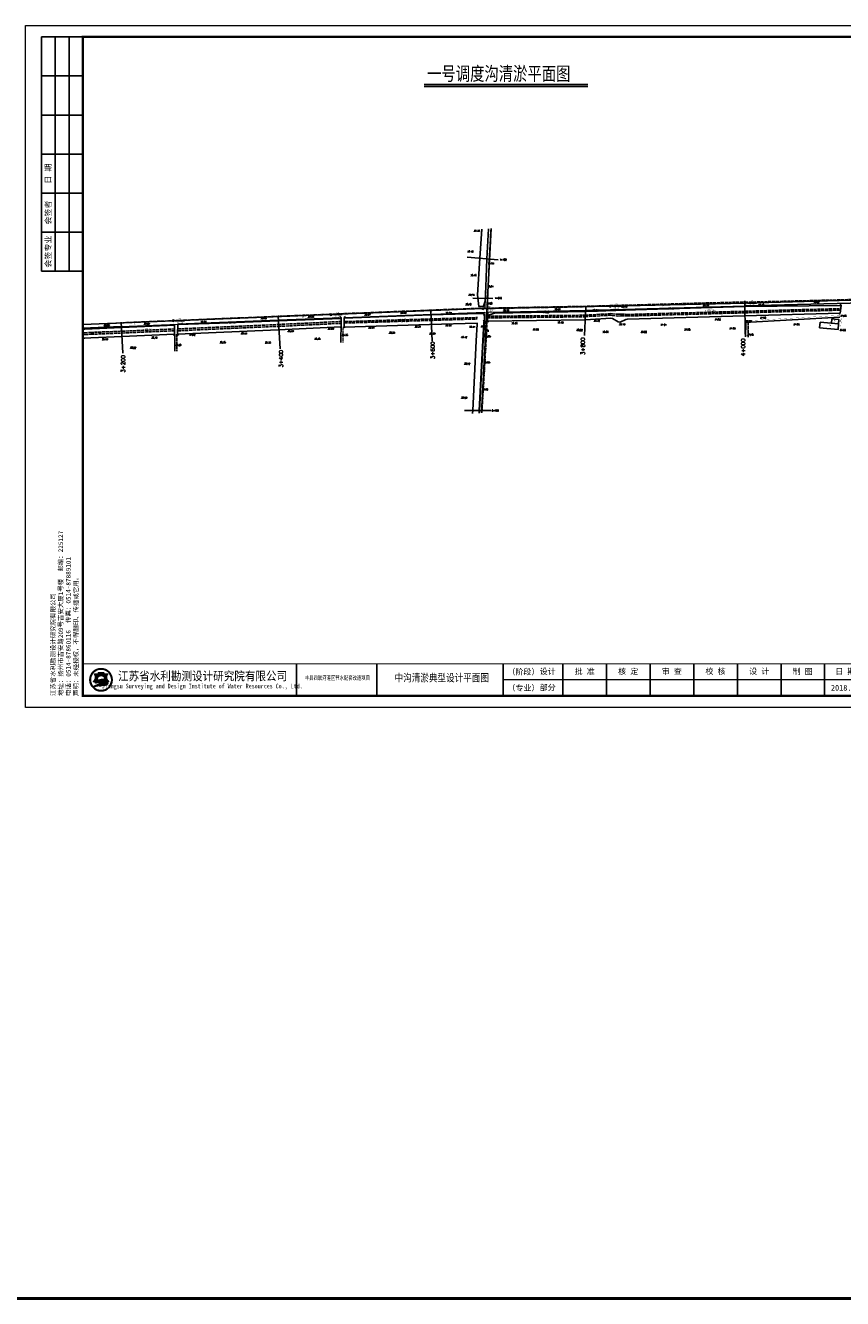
# Model space of a CAD drawing. Header units: millimetres. Extents: x -1851 to 142262423, y -629789 to 22327943.
# Tile 11 of 69: x 13736 to 14803, y 1946 to 3610. Entities that reach past the tile are written whole.
import ezdxf
from ezdxf.enums import TextEntityAlignment as Align

# ---------------------------------------------------------------- set-up
doc = ezdxf.new("R2010")
doc.units = ezdxf.units.MM
doc.linetypes.add('4332', pattern=[5, 4, -1])
doc.linetypes.add('X3', pattern=[5, 4, -1])
for name, color, linetype in [('CYdl', 7, 'Continuous'), ('DIMTEX', 7, 'Continuous'), ('DLSS', 7, 'Continuous'), ('DMTZ', 7, 'Continuous'), ('duanmianxian', 7, 'Continuous'), ('GCD', 7, 'Continuous'), ('Gxss', 7, 'Continuous'), ('JMD', 7, 'Continuous'), ('KZD', 7, 'Continuous'), ('smzj', 7, 'Continuous'), ('导线', 7, 'Continuous'), ('断面', 7, 'Continuous'), ('断面线', 7, 'Continuous')]:
    doc.layers.add(name, color=color, linetype=linetype)
doc.layers.add('文字', color=7, linetype='Continuous', lineweight=15)
doc.styles.add('-仿宋_GB2312', font='FangSong_GB2312.ttf')
doc.styles.add('LYJFS', font='times.ttf', dxfattribs={"width": 0.7})
doc.styles.get("Standard").update_dxf_attribs({"font": 'txt', "bigfont": 'gbcbig.shx'})
doc.styles.add('STYLE2', font='txt', dxfattribs={"width": 0.8})
doc.styles.add('仿宋', font='FangSong_GB2312.ttf')
doc.styles.add('宋体', font='txt', dxfattribs={"height": 3.5})
doc.styles.add('正等线体', font='simhei.ttf')
doc.linetypes.add('8411', pattern='A,1,[20,LINE.SHX,S=2,R=0,X=0,Y=0],2,[15,LINE.SHX,S=2,R=0,X=0,Y=0],1', length=4)
doc.linetypes.add('84111', pattern='A,1,[20,LINE.SHX,S=2,R=180,X=0,Y=0],2,[15,LINE.SHX,S=2,R=180,X=0,Y=0],1', length=4)
doc.linetypes.add('8421', pattern='A,1,[15,LINE.SHX,S=2,R=0,X=0,Y=0],1', length=2)
doc.linetypes.add('84211', pattern='A,1,[15,LINE.SHX,S=2,R=180,X=0,Y=0],1', length=2)

# ---------------------------------------------------------------- blocks, each defined once
blk = doc.blocks.new('gc257')
at = {"linetype": 'Continuous'}
h = blk.add_hatch(color=256, dxfattribs=at)
edge = h.paths.add_edge_path()
edge.add_arc((0, 0), 0.15, 0, 360)
for radius in [1, 0.15]:
    blk.add_circle((0, 0), radius)
blk.add_point((0, 0))
blk = doc.blocks.new('tk')
h = blk.add_hatch(color=152)
h.dxf.hatch_style = 1
h.paths.add_polyline_path([(6876.364125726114, 854.2295714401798, 1), (6866.686434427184, 854.2295714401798, 1)])
h.paths.add_polyline_path([(6876.201261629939, 854.2295714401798, 1), (6866.84929852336, 854.2295714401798, 1)], flags=16)
h = blk.add_hatch(color=152)
h.dxf.hatch_style = 1
edge = h.paths.add_edge_path()
edge.add_arc((6873.407199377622, 851.8047045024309), 1.461698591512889, 43.31770961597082, 70.37003522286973)
edge.add_arc((6872.0275850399, 847.9366998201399), 5.568375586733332, 70.37003522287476, 84.52854590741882)
edge.add_arc((6871.440752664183, 841.8102204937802), 11.72289597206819, 84.5285459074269, 95.17746754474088)
edge.add_arc((6871.582339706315, 852.1014277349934), 1.831337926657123, 111.7965680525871, 130.9174013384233, ccw=False)
edge.add_arc((6873.47809212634, 847.3608850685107), 6.936886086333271, 98.84274785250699, 111.79656805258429, ccw=False)
edge.add_arc((6874.544451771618, 840.506451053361), 13.873772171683, 95.21036804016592, 98.84274785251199, ccw=False)
edge.add_ellipse((6871.525280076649, 854.5219636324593), major_axis=(-1.773815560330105, 0), ratio=0.8776980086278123, start_angle=172.6538623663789, end_angle=176.9129867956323)
edge.add_arc((6873.117644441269, 844.1909795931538), 10.24870363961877, 88.99992913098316, 98.52267106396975)
edge.add_arc((6872.724314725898, 846.8157053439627), 7.594670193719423, 98.5226710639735, 116.8491039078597)
edge.add_arc((6869.849912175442, 852.4939579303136), 1.230336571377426, 116.8491039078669, 139.2900683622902)
edge.add_arc((6869.065436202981, 853.1689503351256), 0.1954369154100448, 139.2900683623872, 263.050638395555)
edge.add_arc((6869.248585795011, 854.6715617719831), 1.70916902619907, 263.0506383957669, 272.136251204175)
edge.add_arc((6870.416233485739, 823.3689317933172), 29.61523112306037, 88.46268833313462, 92.13625120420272, ccw=False)
edge.add_arc((6871.07395213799, 847.876297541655), 5.099041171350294, 68.07113774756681, 88.46268833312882, ccw=False)
edge.add_arc((6875.183614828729, 831.3122526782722), 21.4080615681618, 95.91294384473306, 98.79521578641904)
edge.add_arc((6873.816328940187, 840.1492628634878), 12.46590188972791, 98.79521578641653, 117.8496747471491)
edge.add_arc((6932.315236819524, 613.7362839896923), 245.9934265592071, 104.7703900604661, 105.15790668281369, ccw=False)
edge.add_line((6869.600177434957, 851.6009245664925), (6868.796656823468, 851.2750728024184))
edge.add_arc((6890.157828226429, 754.105500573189), 99.48982566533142, 100.90627282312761, 102.39834375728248, ccw=False)
edge.add_line((6871.334059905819, 851.7983414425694), (6870.72346251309, 851.6097564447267))
edge.add_arc((6868.414090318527, 880.2016823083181), 28.68503833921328, 274.6177604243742, 279.6944367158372)
edge.add_arc((6872.474319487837, 856.4344682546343), 4.573507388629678, 279.694436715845, 287.6119267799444)
edge.add_arc((6873.358587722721, 853.648913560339), 1.650966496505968, 287.6119267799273, 311.5140981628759)
edge.add_arc((6874.270477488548, 852.6187205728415), 0.2751610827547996, 311.5140981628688, 403.3177096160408)
edge = h.paths.add_edge_path()
edge.add_arc((6875.946394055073, 855.3665725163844), 2.066422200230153, 138.9741968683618, 204.1180883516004, ccw=False)
edge.add_line((6874.387456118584, 856.7229696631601), (6872.690352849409, 856.7229696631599))
edge.add_line((6872.69035284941, 856.7229696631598), (6872.69035284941, 857.3096342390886))
edge.add_line((6872.69035284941, 857.3096342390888), (6870.360207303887, 857.3096342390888))
edge.add_line((6870.360207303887, 857.3096342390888), (6870.360207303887, 856.7229696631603))
edge.add_line((6870.360207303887, 856.7229696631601), (6868.663104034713, 856.7229696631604))
edge.add_arc((6867.104166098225, 855.3665725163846), 2.066422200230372, -24.118088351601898, 41.0258031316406, ccw=False)
edge.add_arc((6865.567634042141, 856.05447875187), 3.749914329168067, 314.34412131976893, 335.8819116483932, ccw=False)
edge.add_arc((6867.522236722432, 856.4070458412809), 3.106664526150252, 282.3877277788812, 290.1465811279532)
edge.add_arc((6864.457993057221, 864.7594382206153), 12.00340818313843, 290.1465811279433, 296.6495194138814)
edge.add_ellipse((6871.525280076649, 854.5219636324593), major_axis=(-1.773815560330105, 0), ratio=0.8776980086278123, start_angle=176.9129867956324, end_angle=378.37473811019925, ccw=False)
edge.add_ellipse((6871.525280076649, 854.5219636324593), major_axis=(-1.773815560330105, 0), ratio=0.8776980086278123, start_angle=172.653862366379, end_angle=176.9129867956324, ccw=False)
edge.add_ellipse((6871.525280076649, 854.5219636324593), major_axis=(-1.773815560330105, 0), ratio=0.8776980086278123, start_angle=161.6252618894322, end_angle=172.653862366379, ccw=False)
edge.add_arc((6878.592567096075, 864.759438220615), 12.00340818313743, 243.3504805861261, 249.853418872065)
edge.add_arc((6875.528323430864, 856.4070458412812), 3.106664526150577, 249.8534188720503, 257.61227222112)
edge.add_arc((6877.482926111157, 856.05447875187), 3.74991432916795, 204.1180883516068, 225.6558786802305, ccw=False)
at = {"lineweight": 0}
for p, q in [((6838.597780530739, 842.2295714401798), (6838.597780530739, 1139.229571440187)), ((6838.597780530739, 1139.229571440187), (7258.597780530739, 1139.229571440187)), ((7258.597780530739, 1139.229571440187), (7258.597780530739, 842.2295714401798)), ((7253.597780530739, 854.2295714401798), (7046.597780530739, 854.2295714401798)), ((7258.597780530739, 842.2295714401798), (6838.597780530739, 842.2295714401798))]:
    blk.add_line(p, q, dxfattribs=at)
for p, q in [((6863.597780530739, 1134.229571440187), (6845.597780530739, 1134.229571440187)), ((6845.597780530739, 1134.229571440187), (6845.597780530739, 1032.229571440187)), ((6851.597780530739, 1134.229571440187), (6851.597780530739, 1032.229571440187)), ((6857.597780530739, 1134.229571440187), (6857.597780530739, 1032.229571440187)), ((6863.597780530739, 1117.229571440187), (6845.597780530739, 1117.229571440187)), ((6863.597780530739, 1100.229571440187), (6845.597780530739, 1100.229571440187)), ((6863.597780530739, 1083.229571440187), (6845.597780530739, 1083.229571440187)), ((6863.597780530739, 1066.229571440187), (6845.597780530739, 1066.229571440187)), ((6863.597780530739, 1049.229571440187), (6845.597780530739, 1049.229571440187)), ((6863.597780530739, 1032.229571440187), (6845.597780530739, 1032.229571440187)), ((6956.597780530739, 861.2295714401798), (6956.597780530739, 847.2295714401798)), ((6991.597780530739, 861.2295714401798), (6991.597780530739, 847.2295714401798)), ((7046.597780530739, 861.2295714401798), (7046.597780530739, 847.2295714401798)), ((7072.597780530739, 861.2295714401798), (7072.597780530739, 847.2295714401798)), ((7091.597780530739, 861.2295714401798), (7091.597780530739, 847.2295714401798)), ((7110.597780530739, 861.2295714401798), (7110.597780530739, 847.2295714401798)), ((7129.597780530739, 861.2295714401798), (7129.597780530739, 847.2295714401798)), ((7148.597780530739, 861.2295714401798), (7148.597780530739, 847.2295714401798)), ((7167.597780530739, 861.2295714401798), (7167.597780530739, 847.2295714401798)), ((7186.597780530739, 861.2295714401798), (7186.597780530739, 847.2295714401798)), ((7204.597780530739, 861.2295714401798), (7204.597780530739, 847.2295714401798)), ((7221.597780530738, 854.2295714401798), (7221.597780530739, 847.2295714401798))]:
    blk.add_line(p, q)
at = {"lineweight": 0, "const_width": 1}
blk.add_lwpolyline([(6863.597780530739, 1134.229571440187), (7253.597780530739, 1134.229571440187), (7253.597780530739, 847.2295714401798), (6863.597780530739, 847.2295714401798)], close=True, dxfattribs=at)
at = {"lineweight": 0, "const_width": 0.4}
blk.add_lwpolyline([(7253.597780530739, 861.2295714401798), (6863.597780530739, 861.2295714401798)], dxfattribs=at)
at = {"color": 152}
for points in [[(6873.296521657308, 854.4381220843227, 0.04157472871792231), (6871.598778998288, 854.3265098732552, 0.08013502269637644), (6869.294240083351, 853.5916630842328, 0.09823132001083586), (6868.917290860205, 853.2964201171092, 0.599439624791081), (6869.041789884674, 852.9749492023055, 0.03966424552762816), (6869.312296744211, 852.9635806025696, -0.01603031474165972), (6871.210748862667, 852.9735033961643, -0.08921046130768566), (6872.978215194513, 852.6064141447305, 0.01257694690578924), (6871.910251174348, 852.4685801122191, 0.08333285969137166), (6867.992840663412, 851.171317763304, -0.001690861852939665), (6869.600177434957, 851.6009245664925), (6868.796656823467, 851.275072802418, -0.006510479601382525), (6871.334059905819, 851.7983414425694), (6870.72346251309, 851.6097564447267, 0.02215480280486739), (6873.244469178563, 851.9262713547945, 0.03456031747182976), (6873.858117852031, 852.0753316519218, 0.1046726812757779), (6874.452855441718, 852.4126819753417, 0.4234638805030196), (6874.470673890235, 852.8074929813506, 0.1185893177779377), (6873.898248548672, 853.1814519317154, 0.06185687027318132), (6872.558528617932, 853.479704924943, 0.04649815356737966), (6870.382867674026, 853.4852866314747, -0.08362449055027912), (6870.902341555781, 853.8018397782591, -0.05658197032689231), (6872.411732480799, 854.2153190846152, -0.01585057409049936), (6873.284535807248, 854.3228965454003)], [(6869.8419023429, 854.0311891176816, -0.02838203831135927), (6868.592243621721, 853.4904639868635, -0.03386732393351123), (6868.188697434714, 853.3727099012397, 0.09425397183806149), (6868.990200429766, 854.5221939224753, 0.2921547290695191), (6868.663104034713, 856.7229696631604), (6870.360207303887, 856.7229696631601), (6870.360207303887, 857.3096342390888), (6872.69035284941, 857.3096342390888), (6872.69035284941, 856.7229696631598), (6874.387456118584, 856.7229696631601, 0.29215472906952), (6874.06035972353, 854.5221939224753, 0.09425397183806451), (6874.861862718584, 853.3727099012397, -0.03386732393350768), (6874.458316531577, 853.4904639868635, -0.02838203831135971), (6873.208657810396, 854.0311891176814)]]:
    blk.add_lwpolyline(points, format="xyb", dxfattribs=at)
for radius in [4.838845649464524, 4.675981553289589]:
    blk.add_circle((6871.525280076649, 854.2295714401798), radius, dxfattribs=at)
blk.add_arc((6873.478092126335, 847.3608850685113), 6.936886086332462, 98.84274785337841, 111.7965680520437, dxfattribs=at)
for start_param, end_param in [(2.820892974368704, 6.603884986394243), (3.013378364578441, 3.087714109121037)]:
    blk.add_ellipse((6871.525280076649, 854.5219636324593), major_axis=(-1.773815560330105, 0), ratio=0.8776980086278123, start_param=start_param, end_param=end_param, dxfattribs=at)
at = {"style": '宋体'}
for s, height, width, p in [('江苏省水利勘测设计研究院有限公司', 3.75, 0.9, (6915.725099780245, 855.9804173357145)), ('丰县四联河灌区节水配套改造项目', 1.8, 0.75, (6974.43168055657, 855.1042281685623)), ('Jiangsu Surveying and Design Institute of Water Resources Co., Ltd.', 2, 0.8, (6915.552971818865, 851.2429752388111))]:
    blk.add_text(s, height=height, dxfattribs=dict(at, width=width)).set_placement(p, align=Align.MIDDLE)
at = {"style": 'LYJFS'}
for s, p in [('（阶段）', (7055.431710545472, 857.7295714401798)), ('（专业）', (7055.431710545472, 850.7295714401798))]:
    blk.add_text(s, height=2.5, dxfattribs=at).set_placement(p, align=Align.MIDDLE_CENTER)
at = {"style": '仿宋'}
blk.add_text('2018.01', height=2.5, dxfattribs=at).set_placement((7195.597780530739, 850.7295714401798), align=Align.MIDDLE)
at = {"rotation": 90}
for s, insert, char_height, attachment_point, style in [('日 期', (6848.597780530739, 1074.729571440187), 2.5, 5, '宋体'), ('会签者', (6848.597780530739, 1057.729571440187), 2.5, 5, '宋体'), ('会签专业', (6848.597780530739, 1040.729571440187), 2.5, 5, '宋体'), ('江苏省水利勘测设计研究院有限公司\\P地址：扬州市吉安路209号吉安大厦1号楼  邮编：225127\\P电话：0514-87860116  传真：0514-87889101\\P声明：未经授权，不得翻印、传播或它用。', (6861.892912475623, 847.1478961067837), 2, 7, '仿宋')]:
    blk.add_mtext(s, dxfattribs=dict(at, insert=insert, char_height=char_height, attachment_point=attachment_point, style=style))
at = {"char_height": 2.5, "attachment_point": 5, "style": '宋体'}
for s, insert in [('设计', (7065.999934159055, 857.7295714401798)), ('批 准', (7082.097780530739, 857.7295714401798)), ('核 定', (7101.035280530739, 857.701793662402)), ('审 查', (7120.028336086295, 857.702857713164)), ('校 核', (7139.063058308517, 857.7728530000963)), ('设 计', (7158.070002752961, 857.8229020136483)), ('制 图', (7177.014447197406, 857.7074956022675)), ('日 期', (7195.597780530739, 857.7295714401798)), ('甲级设计证书编号A132012666', (7229.097780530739, 857.7295714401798)), ('部分', (7065.999934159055, 850.7295714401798)), ('图 号', (7213.097780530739, 850.7295714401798))]:
    blk.add_mtext(s, dxfattribs=dict(at, insert=insert))

msp = doc.modelspace()

# ---------------------------------------------------------------- linework, layer by layer
at = {"layer": 'CYdl', "color": 7, "linetype": 'Continuous', "lineweight": 20, "flags": 128}
for points, elevation in [([(14336.66394634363, 3240.606946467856), (14337.64389534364, 3268.228745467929), (14339.19567634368, 3304.886924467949), (14341.41800639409, 3344.10750315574)], 39.224727), ([(14152.58395134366, 3227.980553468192), (14336.24850334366, 3234.965703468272), (14335.85407270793, 3231.63849785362)], 39.336466), ([(14339.76569834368, 3235.193216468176), (14468.36659534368, 3237.922210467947), (14676.43390734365, 3243.390600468), (14676.43390734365, 3243.390600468)], 39.124299), ([(13861.25126134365, 3216.219833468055), (13935.17800134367, 3219.606194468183), (13935.17800134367, 3219.606194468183)], 39.483547), ([(14335.60873834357, 3223.766337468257), (14334.28599234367, 3198.346751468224), (14334.28599234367, 3198.346751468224)], 38.639213), ([(13930.85507934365, 3206.195205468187), (13930.90512134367, 3188.325267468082), (13930.90512134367, 3184.01978433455)], 38.399428), ([(14329.33645180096, 3103.319593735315), (14329.51858334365, 3106.730841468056), (14334.28599234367, 3198.346751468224), (14334.28599234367, 3198.346751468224)], 38.356079)]:
    msp.add_lwpolyline(points, dxfattribs=dict(at, elevation=elevation))
at = {"layer": 'CYdl', "color": 7, "linetype": '4332', "lineweight": 20, "flags": 128}
for points, elevation in [([(14339.92894588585, 3240.491112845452), (14340.72897634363, 3267.266532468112), (14341.99128334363, 3304.583046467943), (14344.28239833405, 3344.256758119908)], 39.224727), ([(14676.36657148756, 3248.515622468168), (14865.05371834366, 3253.300271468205), (14981.06163767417, 3256.688344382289)], 39.124299), ([(14336.66394634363, 3240.606946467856), (14265.43395934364, 3237.715215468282), (14066.11089534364, 3229.705224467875), (13861.19929138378, 3221.198127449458)], 39.224727), ([(13811.06163767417, 3219.057176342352), (13861.19929138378, 3221.198127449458)], 39.643955), ([(14150.89758774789, 3215.980279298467), (14150.67130334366, 3201.911930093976), (14150.67130334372, 3195.442411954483)], 38.506184), ([(14339.18919311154, 3223.953700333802), (14337.87191334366, 3198.639160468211), (14337.87191334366, 3198.639160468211)], 38.846596), ([(14337.87191334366, 3198.639160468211), (14332.45311334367, 3106.634296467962), (14332.29941060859, 3103.467222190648)], 38.846596)]:
    msp.add_lwpolyline(points, dxfattribs=dict(at, elevation=elevation))
at = {"layer": 'CYdl', "color": 7, "linetype": '4332', "lineweight": 30, "flags": 128}
for points, elevation in [([(14339.65696654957, 3240.317084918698), (14468.51404634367, 3242.755314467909), (14468.51404634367, 3242.755314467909), (14676.36657148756, 3248.515622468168), (14676.36657148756, 3248.515622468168)], 39.124299), ([(14339.76569834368, 3235.193216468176), (14339.84331734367, 3230.763814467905)], 39.124299), ([(13933.42797925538, 3206.202410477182), (13933.47803134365, 3188.328869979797), (13933.4780313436, 3184.01978433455)], 38.399428)]:
    msp.add_lwpolyline(points, dxfattribs=dict(at, elevation=elevation))
at = {"layer": 'CYdl', "color": 7, "linetype": '4332', "lineweight": 30, "elevation": 39.296179}
msp.add_lwpolyline([(13935.17800134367, 3219.606194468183), (13935.17800134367, 3219.606194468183)], dxfattribs=at)
at = {"layer": 'DIMTEX', "linetype": 'Continuous'}
msp.add_line((14256.95507473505, 3529.778048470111), (14470.8194069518, 3529.778048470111), dxfattribs=at)
at = {"layer": 'DIMTEX', "color": 1, "linetype": 'Continuous'}
msp.add_line((14257.01655010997, 3532.665231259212), (14470.8194069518, 3532.665231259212), dxfattribs=at)
at = {"layer": 'DLSS', "color": 7, "linetype": 'Continuous'}
for p, q in [((14800.49710569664, 3245.436079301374), (14801.70468134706, 3243.841789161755)), ((14334.49292020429, 3231.778921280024), (14335.85407270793, 3230.313566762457)), ((14339.81891825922, 3230.167398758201), (14339.60755055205, 3224.433994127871)), ((14341.30867186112, 3232.124966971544, 39.209294), (14339.84331734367, 3230.763814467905, 39.209294)), ((14800.29415526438, 3233.622092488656), (14798.69986512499, 3232.414516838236)), ((13929.53529839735, 3219.380907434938), (13930.93590549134, 3217.953217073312)), ((13935.17988934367, 3219.006731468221, 39.182273), (13934.77642334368, 3206.252292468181, 38.506184)), ((13936.60757970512, 3220.40733856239, 39.182273), (13935.17988934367, 3219.006731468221, 39.182273)), ((14335.64270500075, 3224.580162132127), (14334.1773504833, 3223.219009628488)), ((14339.64887248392, 3223.556103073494, 38.639213), (14341.01002498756, 3222.090748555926, 38.639213)), ((13930.82272114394, 3206.133409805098), (13929.39503078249, 3204.73280271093)), ((13934.77655245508, 3206.206186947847, 38.399428), (13936.17715954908, 3204.77849658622, 38.399428))]:
    msp.add_line(p, q, dxfattribs=at)
at = {"layer": 'DLSS', "color": 7, "linetype": 'Continuous', "flags": 128}
for points, elevation in [([(14676.43390734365, 3243.390600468), (14865.00140834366, 3247.989434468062), (14981.06163767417, 3251.32730448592)], 39.124299), ([(13935.17800134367, 3219.606194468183), (14066.05843134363, 3224.548521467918), (14148.44047434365, 3227.819144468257)], 39.296179), ([(14675.28309634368, 3221.493036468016), (14799.77594834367, 3228.365368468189)], 37.85216), ([(13811.06163767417, 3214.013936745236), (13861.25126134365, 3216.219833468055)], 39.643955), ([(14148.41906434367, 3216.020145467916), (14148.19245934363, 3201.931864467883), (14148.19245934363, 3195.442411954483)], 38.506184), ([(14677.05553634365, 3221.649317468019), (14676.83452034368, 3202.686828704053)], 37.85216)]:
    msp.add_lwpolyline(points, dxfattribs=dict(at, elevation=elevation))
for points in [[(14801.70468134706, 3243.841789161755), (14800.29415526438, 3233.622092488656)], [(14147.08433525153, 3229.532341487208), (14148.4925896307, 3228.112193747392)], [(14148.4925896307, 3228.112193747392), (14148.44158898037, 3215.9835491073)], [(14152.52189888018, 3228.095250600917), (14152.47089822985, 3215.966605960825)], [(14153.94204662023, 3229.503504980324), (14152.52189888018, 3228.095250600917)], [(14335.85407270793, 3230.313566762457), (14335.64270500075, 3224.580162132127)], [(13930.93590549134, 3217.953217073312), (13930.82272114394, 3206.133409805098)], [(14148.44158898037, 3215.9835491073), (14147.02144124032, 3214.575294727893)], [(14152.47089822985, 3215.966605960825), (14153.87915260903, 3214.546458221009)]]:
    msp.add_lwpolyline(points, dxfattribs=at)
at = {"layer": 'DLSS', "color": 7, "linetype": 'X3', "const_width": 0.2, "elevation": 37.953002, "flags": 128}
msp.add_lwpolyline([(14800.04218634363, 3230.875851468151), (14675.39624034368, 3223.769531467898)], dxfattribs=at)
at = {"layer": 'DLSS', "color": 7, "linetype": 'Continuous', "const_width": 0.2, "elevation": 37.953002, "flags": 128}
msp.add_lwpolyline([(14800.04218634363, 3230.875851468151), (14798.31469534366, 3211.879229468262), (14798.31469534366, 3211.879229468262)], dxfattribs=at)
at = {"layer": 'DLSS', "color": 7, "linetype": 'X3', "const_width": 0.2, "flags": 128}
msp.add_lwpolyline([(14802.77730898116, 3232.632645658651), (14800.56674234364, 3211.181424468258), (14800.56674234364, 3211.181424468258)], dxfattribs=at)
at = {"layer": 'DLSS', "color": 7, "linetype": 'X3', "elevation": 37.85216, "flags": 128}
msp.add_lwpolyline([(14680.35034958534, 3221.610914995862), (14680.12933358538, 3202.648426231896)], dxfattribs=at)
at = {"layer": 'DMTZ', "color": 7, "linetype": '84211', "flags": 128}
for points, elevation in [([(14340.74279391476, 3344.072319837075), (14338.58128734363, 3304.858273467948), (14337.24636034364, 3268.373856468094), (14336.55250934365, 3249.613441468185), (14334.55444934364, 3242.888661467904), (14328.26396434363, 3242.640302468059), (14326.39830834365, 3257.542545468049), (14329.54283834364, 3305.490833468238), (14332.13332577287, 3343.623706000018)], 39.224727), ([(14332.37807834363, 3233.219225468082), (14333.86187926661, 3233.309558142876), (14334.52931490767, 3232.99567244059), (14335.02008277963, 3232.524854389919), (14335.45194334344, 3231.524353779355), (14335.85407270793, 3230.313566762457)], 38.734037)]:
    msp.add_lwpolyline(points, dxfattribs=dict(at, elevation=elevation))
at = {"layer": 'DMTZ', "color": 7, "linetype": '8411', "flags": 128}
for points, elevation in [([(14801.70468134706, 3243.841789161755), (14676.42763334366, 3242.522138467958)], 39.209294), ([(14339.64887248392, 3223.556103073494), (14339.65981234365, 3223.766337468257), (14339.64887248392, 3223.556103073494), (14467.51296334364, 3224.972324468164), (14500.74277834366, 3227.066774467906), (14502.79797618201, 3226.717875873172), (14510.44606008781, 3222.478345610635), (14512.93553134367, 3221.967541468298), (14520.42443468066, 3225.64306469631), (14522.51481034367, 3225.991558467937), (14675.57478034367, 3230.124155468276), (14675.57478034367, 3230.124155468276)], 38.639213), ([(14676.42763334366, 3242.522138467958), (14676.42763334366, 3242.522138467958), (14533.00531734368, 3238.335101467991), (14468.50281134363, 3236.135508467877), (14348.57220034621, 3233.633257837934), (14339.84331734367, 3230.763814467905)], 39.209294), ([(14675.57478034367, 3230.124155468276), (14800.34919034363, 3233.647115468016)], 38.639213), ([(13813.81547334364, 3213.081681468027), (13813.81547334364, 3213.081681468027), (13811.06163767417, 3212.939071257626)], 38.776309), ([(13934.77642334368, 3206.252292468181), (14065.98207634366, 3212.051578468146), (14148.41906434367, 3216.020145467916)], 38.506184), ([(14148.41906434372, 3226.902996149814), (14066.33969034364, 3223.854463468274), (13989.67166334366, 3220.894495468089)], 39.126228), ([(14152.46326034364, 3215.589139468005), (14264.04937634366, 3219.015962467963), (14325.98420334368, 3220.927229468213), (14326.34599069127, 3219.321628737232), (14324.82612234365, 3197.813191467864), (14324.82612234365, 3197.813191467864)], 38.416343), ([(13811.06163767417, 3201.070106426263), (13813.56658134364, 3201.182542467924), (13821.51883680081, 3201.633513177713)], 38.776309), ([(13821.51883680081, 3201.633513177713), (13861.85841934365, 3203.306583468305), (13861.85841934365, 3203.306583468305)], 38.776309), ([(13861.85841934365, 3203.306583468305), (13930.85507934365, 3206.195205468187)], 38.776309)]:
    msp.add_lwpolyline(points, dxfattribs=dict(at, elevation=elevation))
at = {"layer": 'DMTZ', "color": 7, "linetype": '84111', "flags": 128}
for points, elevation in [([(14152.4632603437, 3227.150539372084), (14265.57544934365, 3231.700983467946)], 38.416343), ([(14265.57544934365, 3231.700983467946), (14329.51773124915, 3233.24359300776)], 38.416343), ([(13813.81547334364, 3213.081681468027), (13861.43519834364, 3215.276193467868), (13861.43519834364, 3215.276193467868)], 38.776309), ([(13861.43519834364, 3215.276193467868), (13931.01705434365, 3218.002558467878)], 38.776309)]:
    msp.add_lwpolyline(points, dxfattribs=dict(at, elevation=elevation))
at = {"layer": 'DMTZ', "color": 7, "linetype": '4332'}
for points, elevation in [([(14153.24318182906, 3222.77671693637), (14264.82929782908, 3226.203539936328), (14326.76412482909, 3228.114806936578), (14326.76412482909, 3228.114806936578)], 38.416343), ([(14339.42961710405, 3227.681411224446), (14339.44055696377, 3227.891645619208), (14339.42961710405, 3227.681411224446), (14467.29370796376, 3229.097632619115), (14500.52352296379, 3231.192082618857), (14502.57872080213, 3230.843184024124), (14509.78700098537, 3230.052581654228), (14513.53542015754, 3230.175414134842), (14519.38373524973, 3230.246906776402), (14522.2955549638, 3230.116866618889), (14675.3555249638, 3234.249463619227), (14675.3555249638, 3234.249463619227)], 77.278426), ([(14339.62059962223, 3229.687303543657), (14339.63153948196, 3229.89753793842), (14339.62059962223, 3229.687303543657), (14467.48469048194, 3231.103524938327), (14500.71450548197, 3233.197974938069), (14502.76970332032, 3232.849076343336), (14510.15573824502, 3232.324599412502), (14513.53542015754, 3232.385977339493), (14519.55750874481, 3232.631603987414), (14522.48653748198, 3232.122758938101), (14675.54650748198, 3236.255355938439), (14675.54650748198, 3236.255355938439)], 77.278426), ([(14675.65819912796, 3236.258509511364), (14800.43260912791, 3239.781469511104)], 38.639213), ([(14675.74908525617, 3234.260575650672), (14800.52349525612, 3237.783535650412)], 38.639213), ([(13861.90185405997, 3207.842457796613), (13930.89851405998, 3210.731079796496)], 38.776309), ([(13861.92505964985, 3210.265810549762), (13930.92171964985, 3213.154432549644)], 38.776309), ([(13934.81867970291, 3210.738975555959), (14066.0243327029, 3216.538261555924), (14148.4613207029, 3220.506828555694)], 38.506184), ([(13934.82889503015, 3213.168318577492), (14066.03454803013, 3218.967604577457), (14148.47153603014, 3222.936171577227)], 38.506184), ([(14152.89656481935, 3220.871549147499), (14264.48268081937, 3224.298372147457), (14326.26169765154, 3226.204830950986)], 38.416343), ([(13811.06163767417, 3208.02742140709), (13813.27585194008, 3208.126807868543), (13821.22810739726, 3208.577778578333)], 77.552618), ([(13811.06163767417, 3205.604708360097), (13813.38574329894, 3205.709027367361), (13821.33799875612, 3206.159998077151)], 77.552618), ([(13821.22810739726, 3208.577778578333), (13861.56768994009, 3210.250848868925), (13861.56768994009, 3210.250848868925)], 77.552618), ([(13821.33799875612, 3206.159998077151), (13861.67758129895, 3207.833068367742), (13861.67758129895, 3207.833068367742)], 77.552618)]:
    msp.add_lwpolyline(points, dxfattribs=dict(at, elevation=elevation))
at = {"layer": 'DMTZ', "color": 7, "linetype": '84111', "elevation": 39.182273}
msp.add_lwpolyline([(13935.17988934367, 3219.006731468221), (13989.67166334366, 3220.894495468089)], dxfattribs=at)
at = {"layer": 'DMTZ', "color": 7, "linetype": '8421', "flags": 128}
for points, elevation in [([(14333.60763534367, 3198.268448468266), (14333.60763534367, 3198.268448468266), (14334.67769334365, 3221.437732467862)], 38.416343), ([(14334.67769334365, 3221.437732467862), (14335.64270500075, 3224.580162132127)], 38.416343), ([(14324.82612234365, 3197.813191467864), (14320.31986534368, 3106.413324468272), (14320.14179725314, 3102.861473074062)], 38.416343), ([(14328.58365943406, 3103.282086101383), (14328.77503234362, 3106.787650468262), (14333.60763534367, 3198.268448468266)], 38.562603)]:
    msp.add_lwpolyline(points, dxfattribs=dict(at, elevation=elevation))
at = {"layer": 'Gxss', "color": 7, "linetype": 'Continuous', "elevation": 42.95553, "flags": 128}
msp.add_lwpolyline([(14340.46820834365, 3211.683288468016), (14340.46820834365, 3211.683288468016), (14340.46820834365, 3209.34566016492)], dxfattribs=at)
at = {"layer": 'JMD', "color": 7, "linetype": 'Continuous', "flags": 128}
for points, elevation in [([(14329.52763824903, 3234.405851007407), (14332.38636043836, 3234.381483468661), (14332.37645343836, 3233.219225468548), (14329.51773124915, 3233.24359300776)], 38.875851), ([(14774.14885234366, 3221.874309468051), (14798.36802434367, 3219.74163046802), (14797.74112481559, 3212.622421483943), (14773.52195281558, 3214.755100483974)], 37.994881), ([(14789.58799934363, 3226.185245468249), (14798.73538034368, 3225.396433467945), (14798.24863388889, 3219.751925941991), (14789.10125288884, 3220.540737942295)], 38.052052)]:
    msp.add_lwpolyline(points, close=True, dxfattribs=dict(at, elevation=elevation))
at = {"layer": 'KZD', "color": 7, "linetype": 'Continuous'}
for p, q in [((14679.07052834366, 3246.983933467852, 38.3315), (14691.07052834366, 3246.983933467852, 38.3315)), ((14137.80072834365, 3231.854933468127, 39.3635), (14149.80072834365, 3231.854933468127, 39.3635)), ((14336.14682834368, 3239.74693346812, 39.2505), (14348.14682834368, 3239.74693346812, 39.2505)), ((14502.51352834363, 3242.940933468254, 38.4075), (14514.51352834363, 3242.940933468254, 38.4075)), ((13931.79822834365, 3223.990933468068, 39.2945), (13943.79822834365, 3223.990933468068, 39.2945))]:
    msp.add_line(p, q, dxfattribs=at)
at = {"layer": '导线', "color": 7, "linetype": 'Continuous', "flags": 128}
for points in [[(14332.0089664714, 3103.452750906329), (14344.28995771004, 3344.257152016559)], [(13811.06163767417, 3218.925818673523), (13929.29822834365, 3223.990933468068), (14135.30072834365, 3231.854933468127), (14333.64682834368, 3239.74693346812), (14500.01352834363, 3242.940933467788), (14676.57052834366, 3246.983933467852), (14860.57922834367, 3252.087933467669), (14981.06163767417, 3254.080210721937)]]:
    msp.add_lwpolyline(points, dxfattribs=at)
at = {"layer": '断面', "color": 3, "lineweight": 50}
msp.add_line((6464.177181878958, 1946.227555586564), (25094.16980810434, 1946.227555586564), dxfattribs=at)
at = {"layer": '断面线', "color": 7, "linetype": 'Continuous', "flags": 128}
for points in [[(14313.03993582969, 3306.796965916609), (14353.58968086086, 3303.651716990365)], [(14320.48769760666, 3253.300424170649), (14346.55546227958, 3253.008534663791)], [(14675.87680349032, 3249.985843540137), (14676.07892159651, 3206.154885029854)], [(14066.19950081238, 3230.432118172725), (14068.80712130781, 3187.334843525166)], [(14265.44283691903, 3237.754026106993), (14267.51959872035, 3197.234278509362)], [(14468.26601044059, 3243.018642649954), (14466.23636050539, 3204.644362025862)], [(13860.99804350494, 3221.880980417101), (13863.36724211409, 3181.329422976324)], [(14309.45804652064, 3106.759523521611), (14343.81472588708, 3106.497424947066)]]:
    msp.add_lwpolyline(points, dxfattribs=at)

# ---------------------------------------------------------------- block references
at = {"layer": 'KZD', "color": 7, "linetype": 'Continuous'}
for p in [(14500.01352834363, 3242.940933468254, 38.4075), (14676.57052834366, 3246.983933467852, 38.3315), (14135.30072834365, 3231.854933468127, 39.3635), (14333.64682834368, 3239.74693346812, 39.2505), (13929.29822834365, 3223.990933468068, 39.2945)]:
    msp.add_blockref('gc257', p, dxfattribs=at)
at = {"layer": '断面', "xscale": 3, "yscale": 3, "zscale": 3}
msp.add_blockref('tk', (-6779.731703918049, 192.043954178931), dxfattribs=at)

# ---------------------------------------------------------------- texts
at = {"color": 7, "linetype": 'Continuous'}
for s, height, p in [('砼', 2, (14568.08336098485, 3242.096334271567)), ('砼', 2, (14097.64782502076, 3227.578359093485)), ('砼', 2, (13877.69286474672, 3218.786100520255)), ('土', 1.5, (14677.98663111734, 3211.881207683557)), ('土', 1.5, (14709.81827915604, 3223.842921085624)), ('砼', 2, (13931.47039689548, 3199.980978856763))]:
    msp.add_text(s, height=height, dxfattribs=at).set_placement(p)
at = {"color": 7, "linetype": 'Continuous', "char_height": 4, "width": 17.47900554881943, "attachment_point": 1}
for insert in [(14623.25410963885, 3237.789996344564), (13888.65506271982, 3212.993223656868), (14221.41822412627, 3226.294779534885)]:
    msp.add_mtext('{\\fSimHei|b0|i0|c134|p2;1号沟}', dxfattribs=dict(at, insert=insert))
at = {"layer": 'DIMTEX', "linetype": 'Continuous', "style": 'STYLE2', "width": 0.8}
msp.add_text('一号调度沟清淤平面图', height=18, dxfattribs=at).set_placement((14260.7551728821, 3537.842133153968))
at = {"layer": 'duanmianxian', "color": 7, "linetype": 'Continuous'}
msp.add_text('砼', height=3, dxfattribs=at).set_placement((14338.08374760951, 3258.812680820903, 39.763856))
at = {"layer": 'duanmianxian', "color": 7}
for s, p in [('3+600', (14268.04201640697, 3185.160684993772)), ('3+800', (14464.16265162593, 3190.577288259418)), ('4+000', (14673.58424623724, 3189.206085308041)), ('3+400', (14069.91540062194, 3174.224542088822)), ('3+200', (13863.60095786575, 3167.480107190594))]:
    msp.add_text(s, height=5, rotation=90, dxfattribs=at).set_placement(p, align=Align.MIDDLE)
at = {"layer": 'GCD', "color": 7, "linetype": 'Continuous'}
for s, p in [('38.38', (14325.6744821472, 3341.348300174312, 38.381976)), ('38.40', (14317.43340399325, 3314.361776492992, 38.404252)), ('38.59', (14344.00877223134, 3298.640847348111, 38.592599)), ('38.40', (14321.3491694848, 3283.304900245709, 38.404252)), ('38.51', (14343.41901786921, 3268.57223946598, 38.507301)), ('38.40', (14314.60723911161, 3245.30576834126, 38.399661)), ('39.73', (14318.58367274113, 3257.784922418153, 39.734165)), ('39.20', (14342.13826189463, 3246.549584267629, 39.203821)), ('38.32', (14624.90173408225, 3243.881832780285, 38.324938)), ('38.30', (14697.08549118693, 3244.628965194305, 38.303593)), ('38.32', (14769.3590218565, 3248.419201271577, 38.324938)), ('39.43', (14046.97595461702, 3227.140281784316, 39.425919)), ('39.38', (14108.78436973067, 3229.231057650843, 39.376772)), ('39.37', (14182.77926791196, 3231.813695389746, 39.367504)), ('39.39', (14229.5873554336, 3234.071978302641, 39.388737)), ('39.34', (14288.74337925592, 3234.072752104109, 39.344903)), ('39.20', (14364.12145571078, 3237.410002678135, 39.203821)), ('38.26', (14416.06461009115, 3235.4357465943, 38.26337)), ('38.46', (14431.03931626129, 3238.942057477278, 38.457672)), ('38.26', (14480.64557852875, 3237.44522530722, 38.26337)), ('38.45', (14518.08022720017, 3242.382781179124, 38.446197)), ('38.34', (14579.50078339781, 3239.927268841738, 38.344115)), ('37.56', (14699.62648548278, 3227.624378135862, 37.556823)), ('37.95', (14804.54352048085, 3230.247952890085, 37.953002)), ('39.42', (13842.16770351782, 3217.893538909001, 39.419317)), ('39.42', (13894.50900906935, 3219.884086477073, 39.415484)), ('39.31', (13968.66398024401, 3222.411748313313, 39.313141)), ('39.13', (14005.69840583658, 3221.565881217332, 39.126228)), ('38.49', (14082.52407097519, 3210.281112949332, 38.486665)), ('38.49', (14134.89847907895, 3213.392689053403, 38.486665)), ('38.34', (14187.99300107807, 3214.9557202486, 38.336929)), ('38.34', (14248.54636087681, 3216.051909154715, 38.336929)), ('38.34', (14288.69249597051, 3217.680539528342, 38.336929)), ('38.41', (14319.64886846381, 3215.848789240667, 38.407579)), ('36.52', (14334.91288942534, 3216.452002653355, 38.416343)), ('38.30', (14374.88019848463, 3220.585264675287, 38.301191)), ('38.06', (14402.84738963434, 3212.508773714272, 38.062924)), ('38.30', (14435.10964273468, 3221.543279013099, 38.301191)), ('38.22', (14459.95149596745, 3211.764886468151, 38.222231)), ('38.30', (14482.53688948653, 3223.88120950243, 38.301191)), ('38.06', (14493.80576841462, 3209.28170922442, 38.062924)), ('38.19', (14515.52809465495, 3219.109727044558, 38.186368)), ('37.61', (14569.46182550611, 3218.504638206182, 37.61235)), ('37.58', (14600.57929167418, 3212.283405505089, 37.583521)), ('37.56', (14640.32073820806, 3225.472109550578, 37.556823)), ('37.58', (14659.60911056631, 3213.809792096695, 37.583521)), ('37.77', (14680.7993486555, 3223.149127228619, 37.769904)), ('37.58', (14743.403976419, 3219.073724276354, 37.583521)), ('38.00', (14803.77291765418, 3211.591866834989, 37.999362)), ('38.19', (13839.84387883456, 3199.646877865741, 38.19191)), ('38.19', (13904.35757509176, 3201.748007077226, 38.19191)), ('37.92', (13953.97607393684, 3205.400032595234, 37.915158)), ('38.35', (13993.70251181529, 3195.572470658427, 38.353925)), ('38.49', (14021.44673048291, 3207.262776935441, 38.486665)), ('38.35', (14052.7684489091, 3195.301226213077, 38.353925)), ('38.35', (14117.37084005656, 3200.170795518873, 38.353925)), ('38.35', (14153.26897884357, 3205.163250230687, 38.352905)), ('38.39', (14214.84057436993, 3208.216112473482, 38.394572)), ('38.39', (14267.61365133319, 3207.097117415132, 38.394572)), ('38.42', (14309.1603584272, 3202.415989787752, 38.423217)), ('38.85', (14339.81849722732, 3203.329193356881, 38.846596)), ('38.06', (14543.80941209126, 3209.156131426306, 38.062924)), ('37.48', (14682.97594243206, 3205.60743707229, 37.476631)), ('38.22', (13876.58238802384, 3188.698875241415, 38.224082)), ('38.20', (13935.71747627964, 3192.240319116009, 38.204688)), ('38.42', (14312.90121106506, 3167.708951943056, 38.423217)), ('38.85', (14338.87670739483, 3169.409148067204, 38.846596)), ('38.50', (14336.45962153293, 3134.027920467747, 38.500483)), ('38.09', (14309.0629671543, 3123.295558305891, 38.087227))]:
    msp.add_text(s, height=2, dxfattribs=at).set_placement(p, align=Align.MIDDLE)
at = {"layer": 'KZD', "color": 7, "linetype": 'Continuous', "style": '正等线体', "width": 0.8}
for s, p in [('S6', (14508.51352834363, 3245.14093346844, 38.4075)), ('38.33', (14685.07052834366, 3244.783933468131, 38.3315)), ('S7', (14685.07052834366, 3249.183933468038, 38.3315)), ('S3', (13937.79822834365, 3226.190933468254, 39.2945)), ('39.36', (14143.80072834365, 3229.654933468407, 39.3635)), ('S4', (14143.80072834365, 3234.054933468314, 39.3635)), ('39.25', (14342.14682834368, 3237.546933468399, 39.2505)), ('S5', (14342.14682834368, 3241.946933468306, 39.2505)), ('38.41', (14508.51352834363, 3240.740933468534, 38.4075)), ('39.29', (13937.79822834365, 3221.790933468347, 39.2945))]:
    msp.add_text(s, height=2.5, dxfattribs=at).set_placement(p, align=Align.MIDDLE)
at = {"layer": 'smzj', "color": 7, "linetype": 'Continuous'}
for s, p in [('房', (14786.51930879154, 3216.957617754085)), ('房', (14792.23195025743, 3222.870402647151)), ('土', (14799.73687212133, 3222.614560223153))]:
    msp.add_text(s, height=2, dxfattribs=at).set_placement(p)
at = {"layer": '文字', "color": 7, "insert": (14279.93185225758, 2756.738134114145), "char_height": 9.998238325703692, "width": 166.8584790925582, "attachment_point": 5, "line_spacing_factor": 0.5, "style": '-仿宋_GB2312'}
msp.add_mtext('{\\W0.8;中沟清淤典型设计平面图}', dxfattribs=at)
at = {"layer": '断面线', "color": 7, "linetype": 'Continuous'}
for s, p in [('1+100', (14360.03128661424, 3303.81416225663)), ('1+050', (14353.72760959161, 3253.369629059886)), ('0+900', (14349.74711155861, 3106.530949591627))]:
    msp.add_text(s, height=2, dxfattribs=at).set_placement(p, align=Align.MIDDLE)

doc.saveas('drawing.dxf')
